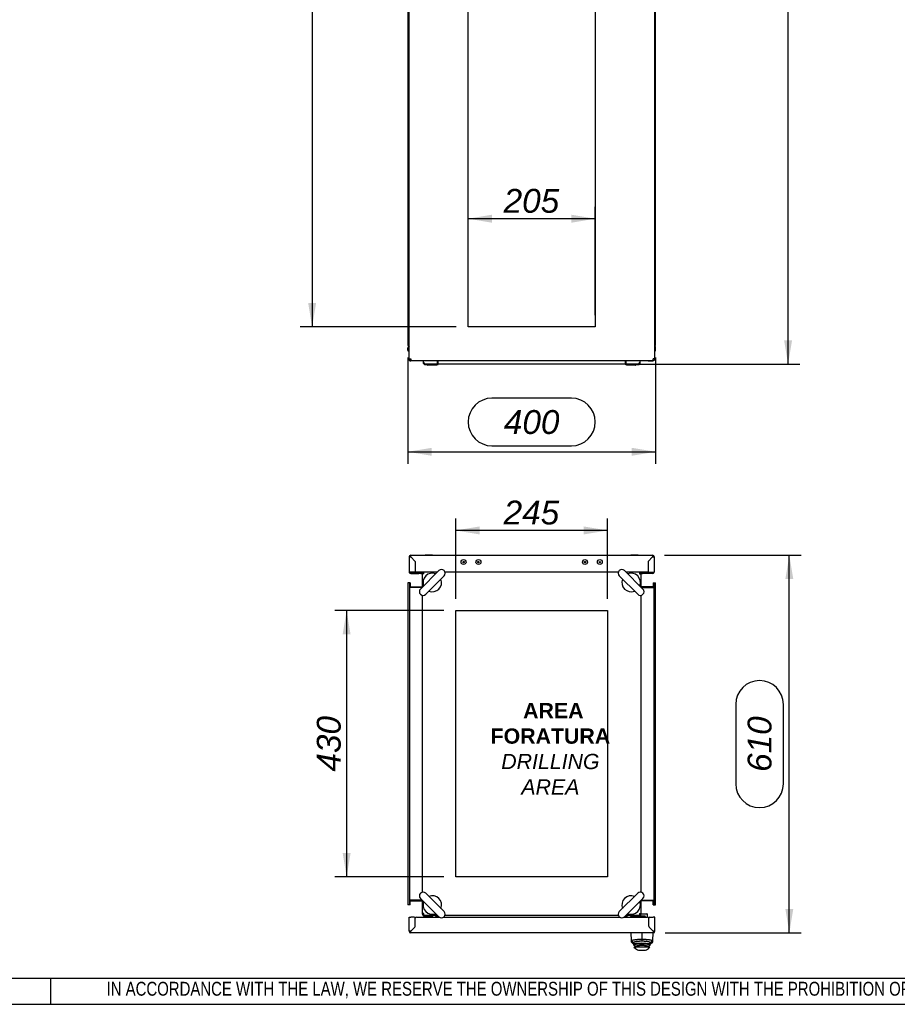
# Paper-space layout 'Layout1' of a CAD drawing. Extents: x 87 to 5769, y 148 to 4026.
# Tile 6 of 10: x 2935 to 4352, y 153 to 1744. Entities that reach past the tile are written whole.
import ezdxf
from ezdxf.lldxf.tags import DXFTag

# ---------------------------------------------------------------- set-up
doc = ezdxf.new("R2010")
doc.units = 0
doc.header["$LTSCALE"] = 14
doc.layers.get('0').update_dxf_attribs({"linetype": 'CONTINUOUS'})
for name, color, linetype in [('_TRANSLATION', 7, 'CONTINUOUS'), ('AE00100_03', 7, 'CONTINUOUS'), ('AE00198_03', 7, 'CONTINUOUS'), ('AE00219_03', 7, 'CONTINUOUS'), ('AE00715_01', 7, 'CONTINUOUS'), ('AE00992_10', 7, 'CONTINUOUS'), ('AE00992_31', 7, 'CONTINUOUS'), ('DEFAULT', 7, 'CONTINUOUS'), ('DV1__TRANSLATION', 7, 'CONTINUOUS'), ('DV4__TRANSLATION', 7, 'CONTINUOUS'), ('F0000000_08', 7, 'CONTINUOUS'), ('F0000000_12', 7, 'CONTINUOUS'), ('F0000000_13', 7, 'CONTINUOUS'), ('F0000001_24', 7, 'CONTINUOUS'), ('F0000002_97', 7, 'CONTINUOUS'), ('F0000002_98', 7, 'CONTINUOUS'), ('M0000000_06', 7, 'CONTINUOUS'), ('M0000000_29', 7, 'CONTINUOUS'), ('M0000000_37', 7, 'CONTINUOUS'), ('M0000000_39', 7, 'CONTINUOUS'), ('M0000001_25', 7, 'CONTINUOUS'), ('M0000001_64', 7, 'CONTINUOUS')]:
    doc.layers.add(name, color=color, linetype=linetype)
doc.styles.add('SEACAD_ARIAL', font='arial.ttf')
doc.styles.add('SEACAD_ARIALI', font='ariali.ttf')
tags = doc.linetypes.add('CENTER2', pattern=[28.575, 19.05, -3.175, 3.175, -3.175]).pattern_tags.tags
tags[10:11] = [DXFTag(74, 4), DXFTag(75, 0), DXFTag(340, '0'), DXFTag(46, 0.0), DXFTag(50, 0.0), DXFTag(44, 0.0), DXFTag(45, 0.0)]
tags[8:9] = [DXFTag(74, 4), DXFTag(75, 0), DXFTag(340, '0'), DXFTag(46, 0.0), DXFTag(50, 0.0), DXFTag(44, 0.0), DXFTag(45, 0.0)]
tags[6:7] = [DXFTag(74, 4), DXFTag(75, 0), DXFTag(340, '0'), DXFTag(46, 0.0), DXFTag(50, 0.0), DXFTag(44, 0.0), DXFTag(45, 0.0)]
tags[4:5] = [DXFTag(74, 4), DXFTag(75, 0), DXFTag(340, '0'), DXFTag(46, 0.0), DXFTag(50, 0.0), DXFTag(44, 0.0), DXFTag(45, 0.0)]
doc.dimstyles.new('ISO', dxfattribs={"dimtxt": 16.5, "dimasz": 16.5, "dimexe": 8.25, "dimexo": 8.25, "dimgap": 4.125, "dimtad": 1, "dimdec": 1, "dimtxsty": 'SEACAD_ARIAL', "dimblk1": '_SE_FILLED', "dimblk2": '_SE_FILLED', "dimsah": 1, "dimcen": 8.25, "dimazin": 3, "dimtfac": 0.7, "dimtdec": 3, "dimtmove": 0, "dimatfit": 3})

# ---------------------------------------------------------------- blocks, each defined once
blk = doc.blocks.new('DMBLK14')
at = {"layer": '_TRANSLATION', "linetype": 'CONTINUOUS'}
for points in [[(3401.1, 2889.1), (3413.9, 2889.1), (3407.5, 2927.6)], [(3401.1, 1286.1), (3407.5, 1247.6), (3413.9, 1286.1)]]:
    blk.add_hatch(color=7, dxfattribs=at).paths.add_polyline_path(points)
at = {"layer": '_TRANSLATION', "color": 7, "linetype": 'CONTINUOUS'}
for p, q in [((3640.3, 2927.6), (3388.2, 2927.6)), ((3407.5, 2927.6), (3407.5, 1247.6)), ((3640.3, 1247.6), (3388.2, 1247.6))]:
    blk.add_line(p, q, dxfattribs=at)
at = {"layer": '_TRANSLATION', "color": 7, "linetype": 'CONTINUOUS', "style": 'SEACAD_ARIALI'}
blk.add_text('1680', height=38.5, rotation=90, dxfattribs=at).set_placement((3397.8, 2027.7))
blk = doc.blocks.new('_SE_FILLED')
at = {"color": 0}
blk.add_line((0, 0), (-1, 0), dxfattribs=at)
blk.add_solid([(0, 0), (-1, -0.1665), (-1, 0.1665), (0, 0)], dxfattribs=at)
blk = doc.blocks.new('DMBLK15')
at = {"layer": '_TRANSLATION', "linetype": 'CONTINUOUS'}
for points in [[(3698, 1428.8), (3659.5, 1422.4), (3698, 1415.9)], [(3826, 1428.8), (3826, 1415.9), (3864.5, 1422.4)]]:
    blk.add_hatch(color=7, dxfattribs=at).paths.add_polyline_path(points)
at = {"layer": '_TRANSLATION', "color": 7, "linetype": 'CONTINUOUS'}
for p, q in [((3659.5, 1266.8), (3659.5, 1441.6)), ((3864.5, 1266.8), (3864.5, 1441.6)), ((3864.5, 1422.4), (3659.5, 1422.4))]:
    blk.add_line(p, q, dxfattribs=at)
at = {"layer": '_TRANSLATION', "color": 7, "linetype": 'CONTINUOUS', "style": 'SEACAD_ARIALI'}
blk.add_text('205', height=38.5, dxfattribs=at).set_placement((3716.7, 1432))
blk = doc.blocks.new('DMBLK16')
at = {"layer": '_TRANSLATION', "linetype": 'CONTINUOUS'}
for points in [[(3600.5, 1039.4), (3600.5, 1052.3), (3562, 1045.9)], [(3923.5, 1039.4), (3962, 1045.9), (3923.5, 1052.3)]]:
    blk.add_hatch(color=7, dxfattribs=at).paths.add_polyline_path(points)
at = {"layer": '_TRANSLATION', "color": 7, "linetype": 'CONTINUOUS'}
for p, q in [((3562, 1198.3), (3562, 1026.6)), ((3962, 1198.3), (3962, 1026.6)), ((3826.2, 1132.5), (3697.9, 1132.5)), ((3697.9, 1055.5), (3826.2, 1055.5)), ((3562, 1045.9), (3962, 1045.9))]:
    blk.add_line(p, q, dxfattribs=at)
for centre, start, end in [((3697.9, 1094), 90, 270), ((3826.2, 1094), 270, 90)]:
    blk.add_arc(centre, 38.5, start, end, dxfattribs=at)
at = {"layer": '_TRANSLATION', "color": 7, "linetype": 'CONTINUOUS', "style": 'SEACAD_ARIALI'}
blk.add_text('400', height=38.5, dxfattribs=at).set_placement((3717.1, 1074.7))
blk = doc.blocks.new('DMBLK17')
at = {"layer": '_TRANSLATION', "linetype": 'CONTINUOUS'}
for points in [[(4182.4, 2952.6), (4176, 2991.1), (4169.5, 2952.6)], [(4182.4, 1226.1), (4169.5, 1226.1), (4176, 1187.6)]]:
    blk.add_hatch(color=7, dxfattribs=at).paths.add_polyline_path(points)
at = {"layer": '_TRANSLATION', "color": 7, "linetype": 'CONTINUOUS'}
for p, q in [((3955.5, 2991.1), (4195.2, 2991.1)), ((4176, 1187.6), (4176, 2991.1)), ((4089.3, 2168.5), (4089.3, 2010.2)), ((4166.3, 2010.2), (4166.3, 2168.5)), ((3932.3, 1187.6), (4195.2, 1187.6))]:
    blk.add_line(p, q, dxfattribs=at)
for centre, start, end in [((4127.8, 2168.5), 0, 180), ((4127.8, 2010.2), 180, 0)]:
    blk.add_arc(centre, 38.5, start, end, dxfattribs=at)
at = {"layer": '_TRANSLATION', "color": 7, "linetype": 'CONTINUOUS', "style": 'SEACAD_ARIALI'}
blk.add_text('1800', height=38.5, rotation=90, dxfattribs=at).set_placement((4147.1, 2029.5))
blk = doc.blocks.new('DMBLK20')
at = {"layer": '_TRANSLATION', "linetype": 'CONTINUOUS'}
for points in [[(3678, 925.3), (3639.5, 918.8), (3678, 912.4)], [(3846, 925.3), (3846, 912.4), (3884.5, 918.8)]]:
    blk.add_hatch(color=7, dxfattribs=at).paths.add_polyline_path(points)
at = {"layer": '_TRANSLATION', "color": 7, "linetype": 'CONTINUOUS'}
for p, q in [((3639.5, 808.5), (3639.5, 938.1)), ((3884.5, 808.5), (3884.5, 938.1)), ((3884.5, 918.8), (3639.5, 918.8))]:
    blk.add_line(p, q, dxfattribs=at)
at = {"layer": '_TRANSLATION', "color": 7, "linetype": 'CONTINUOUS', "style": 'SEACAD_ARIALI'}
blk.add_text('245', height=38.5, dxfattribs=at).set_placement((3716.7, 928.5))
blk = doc.blocks.new('DMBLK21')
at = {"layer": '_TRANSLATION', "linetype": 'CONTINUOUS'}
for points in [[(3456.8, 750.8), (3469.6, 750.8), (3463.2, 789.3)], [(3456.8, 397.8), (3463.2, 359.3), (3469.6, 397.8)]]:
    blk.add_hatch(color=7, dxfattribs=at).paths.add_polyline_path(points)
at = {"layer": '_TRANSLATION', "color": 7, "linetype": 'CONTINUOUS'}
for p, q in [((3620.3, 789.3), (3444, 789.3)), ((3463.2, 789.3), (3463.2, 359.3)), ((3620.3, 359.3), (3444, 359.3))]:
    blk.add_line(p, q, dxfattribs=at)
at = {"layer": '_TRANSLATION', "color": 7, "linetype": 'CONTINUOUS', "style": 'SEACAD_ARIALI'}
blk.add_text('430', height=38.5, rotation=90, dxfattribs=at).set_placement((3453.6, 529.3))
blk = doc.blocks.new('DMBLK22')
at = {"layer": '_TRANSLATION', "linetype": 'CONTINUOUS'}
for points in [[(4184.4, 840.3), (4178, 878.8), (4171.6, 840.3)], [(4184.4, 307.3), (4171.6, 307.3), (4178, 268.8)]]:
    blk.add_hatch(color=7, dxfattribs=at).paths.add_polyline_path(points)
at = {"layer": '_TRANSLATION', "color": 7, "linetype": 'CONTINUOUS'}
for p, q in [((3976.5, 878.8), (4197.3, 878.8)), ((4178, 268.8), (4178, 878.8)), ((4091.4, 637.9), (4091.4, 509.6)), ((4168.4, 509.6), (4168.4, 637.9)), ((3977.5, 268.8), (4197.3, 268.8))]:
    blk.add_line(p, q, dxfattribs=at)
for centre, start, end in [((4129.9, 637.9), 0, 180), ((4129.9, 509.6), 180, 0)]:
    blk.add_arc(centre, 38.5, start, end, dxfattribs=at)
at = {"layer": '_TRANSLATION', "color": 7, "linetype": 'CONTINUOUS', "style": 'SEACAD_ARIALI'}
blk.add_text('610', height=38.5, rotation=90, dxfattribs=at).set_placement((4149.2, 528.8))

psp = doc.layouts.get("Layout1")

# ---------------------------------------------------------------- linework, layer by layer
at = {"color": 7, "linetype": 'CONTINUOUS'}
for p, q in [((2985.81, 153.36), (2985.81, 195.77)), ((87.28, 153.43), (5769.29, 153.43))]:
    psp.add_line(p, q, dxfattribs=at)
at = {"layer": 'AE00100_03', "color": 7, "linetype": 'CONTINUOUS'}
for centre, radius in [((3652.02, 867.77), 4), ((3652.02, 867.77), 1), ((3676.02, 867.77), 4), ((3676.02, 867.77), 1), ((3848.02, 867.77), 4), ((3848.02, 867.77), 1), ((3872.02, 867.77), 4), ((3872.02, 867.77), 1)]:
    psp.add_circle(centre, radius, dxfattribs=at)
at = {"layer": 'AE00198_03', "color": 7, "linetype": 'CONTINUOUS'}
for p, q in [((3590.77, 295.27), (3590.77, 294.57)), ((3590.77, 294.57), (3601.27, 294.57)), ((3601.27, 294.57), (3601.27, 295.27)), ((3922.77, 295.77), (3922.77, 295.07)), ((3922.77, 295.07), (3933.27, 295.07)), ((3933.27, 295.07), (3933.27, 295.77))]:
    psp.add_line(p, q, dxfattribs=at)
for centre, start, end in [((3596.7, 299.94), 222.17472, 225.14497), ((3595.34, 299.94), 314.85503, 317.82528), ((3928.7, 300.44), 222.17472, 230.4792), ((3927.34, 300.44), 309.5208, 317.82528)]:
    psp.add_arc(centre, 8, start, end, dxfattribs=at)
at = {"layer": 'AE00219_03', "color": 7, "linetype": 'CONTINUOUS'}
for p, q in [((3602.02, 878.97), (3590.02, 878.97)), ((3590.02, 878.97), (3590.02, 878.77)), ((3602.02, 878.77), (3602.02, 878.97)), ((3934.02, 878.97), (3922.02, 878.97)), ((3922.02, 878.97), (3922.02, 878.77)), ((3934.02, 878.77), (3934.02, 878.97))]:
    psp.add_line(p, q, dxfattribs=at)
at = {"layer": 'AE00715_01', "color": 7, "linetype": 'CONTINUOUS'}
for p, q in [((3612.13, 853.86), (3582.43, 824.16)), ((3590.92, 815.67), (3620.61, 845.37)), ((3903.43, 845.37), (3933.13, 815.67)), ((3941.61, 824.16), (3911.92, 853.86)), ((3582.43, 324.37), (3612.13, 294.67)), ((3620.61, 303.16), (3590.92, 332.86)), ((3933.13, 332.86), (3903.43, 303.16)), ((3911.92, 294.67), (3941.61, 324.37))]:
    psp.add_line(p, q, dxfattribs=at)
for centre, radius, start, end in [((3601.52, 834.77), 15, 68.96053, 201.03947), ((3616.37, 849.61), 6, 315, 135), ((3907.67, 849.61), 6, 45, 225), ((3922.52, 834.77), 15, 338.96053, 111.03947), ((3601.52, 834.77), 15, 248.57818, 21.42182), ((3922.52, 834.77), 15, 158.57818, 291.42182), ((3586.67, 819.92), 6, 135, 315), ((3937.37, 819.92), 6, 225, 45), ((3586.67, 328.61), 6, 45, 225), ((3937.37, 328.61), 6, 315, 135), ((3601.52, 313.77), 15, 158.96053, 291.03947), ((3601.52, 313.77), 15, 338.57818, 111.42182), ((3922.52, 313.77), 15, 68.57818, 201.42182), ((3922.52, 313.77), 15, 248.96053, 21.03947), ((3616.37, 298.92), 6, 225, 45), ((3907.67, 298.92), 6, 135, 315)]:
    psp.add_arc(centre, radius, start, end, dxfattribs=at)
at = {"layer": 'AE00992_10', "color": 7, "linetype": 'CONTINUOUS'}
for p, q in [((3954, 275.81), (3954, 275.77)), ((3956.54, 273.27), (3956.5, 273.27)), ((3957, 272.81), (3957, 272.77)), ((3922.95, 256.28), (3922.51, 268.77)), ((3923.04, 253.72), (3922.95, 256.28)), ((3926.52, 252.86), (3922.95, 256.28)), ((3940.01, 268.46), (3940.01, 258.59)), ((3940.03, 258.59), (3940.02, 255.21)), ((3957.08, 256.28), (3953.5, 252.86)), ((3957.08, 256.28), (3956.99, 253.72)), ((3957.51, 268.77), (3957.08, 256.28)), ((3926.5, 250.37), (3923.04, 253.72)), ((3923.04, 253.72), (3926.61, 250.27)), ((3926.59, 250.86), (3926.5, 250.85)), ((3926.5, 250.85), (3926.5, 250.37)), ((3927, 245.77), (3930.15, 245.77)), ((3927, 245.77), (3929.5, 243.27)), ((3927.15, 249.73), (3927.15, 251.04)), ((3927.15, 248.77), (3927.15, 249.73)), ((3930.15, 246.75), (3927.15, 249.73)), ((3930.15, 245.77), (3927.15, 248.77)), ((3930.15, 246.75), (3930.15, 245.77)), ((3949.85, 245.77), (3930.15, 245.77)), ((3936.12, 240.77), (3943.89, 240.77)), ((3952.85, 249.73), (3949.85, 246.75)), ((3952.85, 248.77), (3949.85, 245.77)), ((3949.85, 245.77), (3949.85, 246.75)), ((3949.85, 245.77), (3953, 245.77)), ((3950.5, 243.27), (3953, 245.77)), ((3952.85, 249.73), (3952.85, 251.03)), ((3952.85, 249.73), (3952.85, 248.77)), ((3953.41, 250.27), (3956.99, 253.72)), ((3953.5, 250.83), (3953.43, 250.85)), ((3956.99, 253.72), (3953.5, 250.35)), ((3953.5, 250.35), (3953.5, 250.83))]:
    psp.add_line(p, q, dxfattribs=at)
for centre, radius, start, end in [((4007.01, 254.63), 80.51, 181.26122, 182.68513), ((3939.97, 166.82), 85.1, 80.89714, 99.04735), ((3936.12, 250.77), 10, 228.59038, 270), ((3943.89, 250.77), 10, 270, 311.40962), ((3873.56, 254.61), 79.96, 357.30467, 358.74763)]:
    psp.add_arc(centre, radius, start, end, dxfattribs=at)
for points, knots in [([(3922.95, 256.28), (3922.96, 256.32), (3922.97, 256.41), (3923.11, 256.55), (3923.29, 256.66), (3923.5, 256.77), (3923.71, 256.85), (3923.9, 256.92), (3924.07, 256.98), (3924.6, 257.15), (3925.7, 257.41), (3927.73, 257.76), (3929.95, 258.04), (3932.34, 258.26), (3934.85, 258.43), (3937.43, 258.55), (3939.16, 258.58), (3940.01, 258.59)], [0, 0, 0, 0, 0.0503449, 0.0952226, 0.1346324, 0.1685736, 0.1970456, 0.2200478, 0.2375801, 0.2496419, 0.3832412, 0.499291, 0.6056762, 0.7088796, 0.8089585, 0.9059756, 1, 1, 1, 1]), ([(3940.02, 255.21), (3939.9, 255.21), (3939.66, 255.21), (3939.29, 255.2), (3938.93, 255.2), (3938.58, 255.19), (3938.22, 255.18), (3937.87, 255.17), (3937.52, 255.16), (3937.17, 255.14), (3936.82, 255.12), (3936.47, 255.1), (3936.13, 255.08), (3935.78, 255.06), (3935.44, 255.04), (3935.1, 255.01), (3934.05, 254.93), (3932.37, 254.75), (3930.32, 254.42), (3928.65, 254.05), (3927.72, 253.75), (3927.24, 253.54), (3927.01, 253.42), (3926.83, 253.31), (3926.69, 253.19), (3926.59, 253.08), (3926.53, 252.97), (3926.52, 252.9), (3926.52, 252.86)], [0, 0, 0, 0, 0.0166518, 0.0332398, 0.0497758, 0.0662722, 0.0827412, 0.0991951, 0.1156463, 0.132107, 0.1485898, 0.1651067, 0.1816702, 0.1982922, 0.2149848, 0.2317597, 0.2486287, 0.3728333, 0.4977496, 0.6226699, 0.7483171, 0.7845212, 0.8204698, 0.8562656, 0.8920125, 0.9278148, 0.9637764, 1, 1, 1, 1]), ([(3940.01, 258.59), (3940.44, 258.59), (3941.29, 258.58), (3942.58, 258.54), (3943.87, 258.49), (3945.15, 258.43), (3946.42, 258.35), (3947.66, 258.26), (3948.87, 258.15), (3950.03, 258.04), (3951.15, 257.91), (3952.6, 257.71), (3954.32, 257.41), (3955.7, 257.08), (3956.82, 256.68), (3956.97, 256.44), (3957.08, 256.28)], [0, 0, 0, 0, 0.0469004, 0.0944936, 0.1427887, 0.1917943, 0.2415189, 0.2919704, 0.3431565, 0.3950845, 0.4477615, 0.5011941, 0.6172109, 0.7507427, 0.831115, 1, 1, 1, 1]), ([(3953.5, 252.86), (3953.5, 252.88), (3953.5, 252.92), (3953.49, 252.97), (3953.46, 253.03), (3953.43, 253.08), (3953.39, 253.14), (3953.33, 253.19), (3953.27, 253.25), (3953.19, 253.31), (3953.1, 253.36), (3953.01, 253.42), (3952.9, 253.48), (3952.78, 253.54), (3952.66, 253.59), (3952.25, 253.77), (3951.38, 254.05), (3949.71, 254.42), (3947.67, 254.75), (3945.89, 254.93), (3944.64, 255.03), (3944.01, 255.08), (3943.36, 255.12), (3942.71, 255.15), (3942.05, 255.17), (3941.38, 255.19), (3940.7, 255.21), (3940.25, 255.21), (3940.02, 255.21)], [0, 0, 0, 0, 0.018185, 0.0362882, 0.0543221, 0.0722993, 0.0902327, 0.108135, 0.1260193, 0.1438984, 0.1617854, 0.1796932, 0.1976347, 0.2156229, 0.2336703, 0.2517897, 0.3772534, 0.5022399, 0.6269487, 0.7513108, 0.7826015, 0.8136744, 0.8446085, 0.8754839, 0.9063808, 0.9373797, 0.9685601, 1, 1, 1, 1]), ([(3927.15, 249.73), (3927.16, 249.76), (3927.18, 249.82), (3927.33, 249.94), (3927.62, 250.07), (3928.26, 250.27), (3929.33, 250.49), (3931.57, 250.82), (3935.04, 251.13), (3938.42, 251.23), (3941.58, 251.23), (3944.96, 251.13), (3948.44, 250.82), (3950.67, 250.49), (3951.83, 250.25), (3952.51, 250.02), (3952.81, 249.86), (3952.84, 249.77), (3952.85, 249.73)], [0, 0, 0, 0, 0.0251662, 0.0544463, 0.0878392, 0.125344, 0.1999132, 0.2504112, 0.3826858, 0.4997454, 0.5000215, 0.6174371, 0.7495303, 0.8006361, 0.8745732, 0.9250082, 0.9668194, 1, 1, 1, 1]), ([(3949.85, 246.75), (3949.84, 246.79), (3949.83, 246.86), (3949.68, 246.99), (3949.45, 247.12), (3949.01, 247.29), (3948.25, 247.51), (3947.02, 247.76), (3945.53, 247.98), (3943.25, 248.21), (3939.99, 248.33), (3936.74, 248.2), (3934.47, 247.98), (3932.97, 247.76), (3931.74, 247.51), (3930.84, 247.25), (3930.26, 246.99), (3930.19, 246.83), (3930.15, 246.75)], [0, 0, 0, 0, 0.031647, 0.0631155, 0.0947041, 0.126708, 0.1898082, 0.2523261, 0.3148104, 0.3770863, 0.5003308, 0.6234958, 0.6855831, 0.7480406, 0.8107844, 0.8736365, 0.9368125, 1, 1, 1, 1])]:
    psp.add_open_spline(points, degree=3, knots=knots, dxfattribs=at)
at = {"layer": 'AE00992_31', "color": 7, "linetype": 'CONTINUOUS'}
for p, q in [((3951.29, 293.27), (3950.7, 293.27)), ((3950.97, 288.97), (3951.02, 288.97)), ((3951.02, 288.77), (3950.97, 288.77)), ((3952.02, 277.79), (3952.02, 277.75)), ((3952.52, 277.29), (3952.52, 277.25)), ((3953.52, 276.25), (3953.52, 276.29))]:
    psp.add_line(p, q, dxfattribs=at)
at = {"layer": 'DEFAULT', "color": 7, "linetype": 'CONTINUOUS'}
psp.add_line((87.28, 195.83), (5769.29, 195.83), dxfattribs=at)
at = {"layer": 'DV1__TRANSLATION', "color": 7, "linetype": 'CENTER2'}
for p, q in [((3659.52, 1247.6), (3659.52, 2927.6)), ((3864.52, 2927.6), (3864.52, 1247.6)), ((3864.52, 1247.6), (3659.52, 1247.6))]:
    psp.add_line(p, q, dxfattribs=at)
at = {"layer": 'DV4__TRANSLATION', "color": 7, "linetype": 'CENTER2'}
for p, q in [((3639.52, 789.27), (3884.52, 789.27)), ((3639.52, 359.27), (3639.52, 789.27)), ((3884.52, 789.27), (3884.52, 359.27)), ((3884.52, 359.27), (3639.52, 359.27))]:
    psp.add_line(p, q, dxfattribs=at)
at = {"layer": 'F0000000_08', "color": 7, "linetype": 'CONTINUOUS'}
for p, q in [((3587.52, 296.27), (3587.52, 297.28)), ((3601.51, 295.27), (3588.52, 295.27)), ((3607.42, 295.79), (3606.85, 294.27)), ((3607.9, 297.07), (3607.42, 295.79))]:
    psp.add_line(p, q, dxfattribs=at)
for centre, radius, start, end in [((3588.52, 296.27), 1, 180, 270), ((3601.51, 294.27), 1, 69.63587, 90), ((3601.51, 294.27), 1, 0, 69.63587), ((3606.02, 297.77), 2, 339.52255, 345.52249)]:
    psp.add_arc(centre, radius, start, end, dxfattribs=at)
at = {"layer": 'F0000000_12', "color": 7, "linetype": 'CONTINUOUS'}
psp.add_line((3573.96, 292.77), (3574.14, 292.77), dxfattribs=at)
at = {"layer": 'F0000000_13', "color": 7, "linetype": 'CONTINUOUS'}
psp.add_line((3574.07, 291.99), (3574.02, 291.98), dxfattribs=at)
at = {"layer": 'F0000001_24', "color": 7, "linetype": 'CONTINUOUS'}
for p, q in [((3921.52, 296.27), (3921.52, 297.27)), ((3924.52, 295.77), (3922.02, 295.77)), ((3936.01, 295.77), (3924.52, 295.77)), ((3933.52, 294.77), (3933.52, 294.27)), ((3936.42, 295.77), (3936.01, 295.77)), ((3942.32, 295.77), (3936.42, 295.77)), ((3939, 299.77), (3942.32, 299.77)), ((3942.32, 299.77), (3943.53, 299.77)), ((3943.53, 295.77), (3942.32, 295.77)), ((3943.53, 299.77), (3948.02, 299.77)), ((3944.52, 295.77), (3943.53, 295.77)), ((3945.52, 294.63), (3945.52, 294.77)), ((3945.52, 294.27), (3945.52, 294.63)), ((3948.52, 299.27), (3948.52, 294.63)), ((3948.72, 297.76), (3948.52, 297.76)), ((3948.72, 297.21), (3948.52, 297.21)), ((3948.75, 297.2), (3948.52, 297.2)), ((3948.52, 294.63), (3948.52, 294.27)), ((3948.72, 297.76), (3948.72, 297.52)), ((3948.72, 297.2), (3948.72, 294.36))]:
    psp.add_line(p, q, dxfattribs=at)
for centre, radius, start, end in [((3922.02, 296.27), 0.5, 180, 270), ((3934.52, 294.77), 1, 90, 180), ((3944.52, 294.77), 1, 0, 90), ((3948.02, 299.27), 0.5, 0, 90)]:
    psp.add_arc(centre, radius, start, end, dxfattribs=at)
at = {"layer": 'F0000002_97', "color": 7, "linetype": 'CONTINUOUS'}
for p, q in [((3564.02, 1195.9), (3564.02, 1195.4)), ((3564.34, 1194.1), (3564.72, 1194.1)), ((3564.71, 1194.1), (3564.34, 1194.1)), ((3566.82, 1192.6), (3566.82, 1193.1)), ((3574.02, 1192.6), (3574.02, 1193.1)), ((3574.04, 1192.6), (3574.04, 1193.1)), ((3574.07, 1193.1), (3574.07, 1192.6)), ((3949.97, 1193.1), (3949.97, 1192.6)), ((3950, 1192.6), (3950, 1193.1)), ((3950.02, 1192.6), (3950.02, 1193.1)), ((3957.22, 1192.6), (3957.22, 1193.1)), ((3574.02, 1192.6), (3566.82, 1192.6)), ((3574.04, 1192.6), (3574.02, 1192.6)), ((3574.07, 1192.6), (3574.04, 1192.6)), ((3586.77, 1192.6), (3574.07, 1192.6)), ((3949.97, 1192.6), (3937.27, 1192.6)), ((3949.97, 1192.6), (3950, 1192.6)), ((3950, 1192.6), (3950.02, 1192.6)), ((3950.02, 1192.6), (3957.22, 1192.6)), ((3564.02, 875.97), (3564.02, 852.07)), ((3566.82, 878.77), (3957.22, 878.77)), ((3566.84, 875.97), (3566.82, 875.95)), ((3566.82, 875.95), (3566.84, 875.97)), ((3566.82, 875.95), (3574.02, 868.75)), ((3574.04, 868.77), (3566.84, 875.97)), ((3950, 868.77), (3957.2, 875.97)), ((3957.22, 875.95), (3950.02, 868.75)), ((3957.2, 875.97), (3957.22, 875.95)), ((3957.22, 875.95), (3957.2, 875.97)), ((3960.02, 875.97), (3960.02, 852.07)), ((3574.02, 868.75), (3574.02, 851.27)), ((3574.07, 868.77), (3574.04, 868.77)), ((3574.07, 868.77), (3574.07, 851.27)), ((3949.97, 868.77), (3950, 868.77)), ((3949.97, 868.77), (3949.97, 851.27)), ((3950.02, 868.75), (3950.02, 851.27)), ((3566.82, 851.27), (3564.14, 851.27)), ((3564.34, 850.77), (3566.82, 850.77)), ((3566.75, 850.77), (3566.82, 850.77)), ((3574.02, 851.27), (3566.82, 851.27)), ((3566.82, 850.77), (3566.82, 850.77)), ((3566.82, 850.77), (3580.02, 850.77)), ((3566.82, 849.27), (3580.02, 849.27)), ((3574.02, 851.27), (3574.02, 850.77)), ((3609.54, 851.27), (3574.07, 851.27)), ((3574.07, 851.27), (3574.07, 850.77)), ((3580.02, 850.77), (3583.02, 850.77)), ((3583.02, 849.27), (3580.02, 849.27)), ((3583.02, 850.77), (3586.32, 850.77)), ((3583.02, 850.77), (3583.02, 849.27)), ((3583.02, 849.27), (3585.18, 849.27)), ((3901.91, 851.27), (3622.14, 851.27)), ((3949.97, 851.27), (3914.51, 851.27)), ((3937.72, 850.77), (3941.02, 850.77)), ((3938.86, 849.27), (3941.02, 849.27)), ((3941.02, 850.77), (3944.02, 850.77)), ((3941.02, 849.27), (3941.02, 850.77)), ((3944.02, 849.27), (3941.02, 849.27)), ((3957.22, 850.77), (3944.02, 850.77)), ((3957.22, 849.27), (3944.02, 849.27)), ((3949.97, 851.27), (3949.97, 850.77)), ((3950.02, 851.27), (3957.22, 851.27)), ((3950.02, 851.27), (3950.02, 850.77)), ((3957.22, 851.27), (3959.91, 851.27)), ((3959.7, 850.77), (3957.22, 850.77)), ((3957.29, 850.77), (3957.22, 850.77)), ((3957.22, 850.77), (3957.22, 850.77))]:
    psp.add_line(p, q, dxfattribs=at)
for centre, radius, start, end in [((3566.82, 1195.4), 2.8, 180, 207.664), ((3566.82, 1195.4), 2.8, 207.664, 270), ((3957.22, 1195.4), 2.8, 270, 308.17589), ((3566.82, 875.97), 2.8, 90, 180), ((3566.67, 1049.94), 174, 269.12972, 270.05178), ((3412.77, 876.27), 154.07, 359.8886, 0.9299), ((4131.2, 876.12), 174, 179.12972, 180.05178), ((3957.22, 875.97), 2.8, 0, 90), ((3957.52, 1030.02), 154.07, 269.8886, 270.9299), ((3566.82, 852.07), 2.8, 180, 207.664), ((3566.82, 852.07), 2.8, 207.664, 270), ((3566.82, 852.07), 1.3, 217.86813, 270), ((3957.22, 852.07), 1.3, 270, 322.13187), ((3957.22, 852.07), 2.8, 270, 332.336), ((3957.22, 852.07), 2.8, 332.336, 0)]:
    psp.add_arc(centre, radius, start, end, dxfattribs=at)
for centre, major_axis, start_param, end_param in [((3566.82, 1195.4), (2.8, 0), 3.1415927, 3.6244206), ((3566.82, 852.07), (2.8, 0), 3.1415927, 3.4310573), ((3566.82, 852.07), (1.3, 0), 3.8037148, 4.712389), ((3957.22, 852.07), (-1.3, 0), 1.5707963, 2.4794705), ((3957.22, 852.07), (-2.8, 0), 2.8521281, 3.1415927)]:
    psp.add_ellipse(centre, major_axis=major_axis, ratio=0.9984615, start_param=start_param, end_param=end_param, dxfattribs=at)
at = {"layer": 'F0000002_98', "color": 7, "linetype": 'CONTINUOUS'}
for p, q in [((3564.02, 1195.9), (3564.02, 2979.3)), ((3961.02, 1195.9), (3961.02, 2979.3)), ((3564.02, 1195.9), (3566.82, 1195.9)), ((3566.84, 1193.1), (3566.82, 1193.1)), ((3566.84, 1193.1), (3958.2, 1193.1)), ((3958.2, 1193.1), (3958.22, 1193.1)), ((3961.02, 1195.9), (3958.22, 1195.9)), ((3564.02, 271.57), (3564.02, 294.27)), ((3564.02, 294.27), (3566.82, 294.27)), ((3572.02, 294.27), (3566.82, 294.27)), ((3574.02, 279.61), (3574.02, 292.27)), ((3574.07, 279.62), (3574.07, 292.27)), ((3576.07, 294.27), (3612.58, 294.27)), ((3620.16, 294.27), (3903.88, 294.27)), ((3911.46, 294.27), (3948.97, 294.27)), ((3950.97, 279.62), (3950.97, 292.27)), ((3951.02, 279.61), (3951.02, 292.27)), ((3953.02, 294.27), (3958.22, 294.27)), ((3961.02, 294.27), (3958.22, 294.27)), ((3961.02, 271.57), (3961.02, 294.27)), ((3566.82, 271.59), (3573.44, 278.2)), ((3566.84, 271.57), (3566.82, 271.59)), ((3573.49, 278.21), (3566.84, 271.57)), ((3951.56, 278.21), (3958.2, 271.57)), ((3958.22, 271.59), (3951.61, 278.2)), ((3958.2, 271.57), (3958.22, 271.59)), ((3958.22, 268.77), (3566.82, 268.77))]:
    psp.add_line(p, q, dxfattribs=at)
for centre, radius, start, end in [((3566.82, 1195.9), 2.8, 180, 270), ((3720.94, 1195.6), 154.11, 179.88874, 180.92976), ((3784.23, 1195.74), 174, 359.12972, 0.05178), ((3958.22, 1195.9), 2.8, 270, 360), ((3572.02, 292.27), 2, 0, 90), ((3576.07, 292.27), 2, 90, 180), ((3948.97, 292.27), 2, 0, 90), ((3953.02, 292.27), 2, 90, 180), ((3566.52, 117.51), 154.07, 89.8886, 90.9299), ((3566.82, 271.57), 2.8, 180, 270), ((3392.85, 271.41), 174, 359.12972, 0.05178), ((3572.02, 279.61), 2, 315, 0), ((3572.07, 279.62), 2, 315, 0), ((3952.97, 279.62), 2, 180, 225), ((3953.02, 279.61), 2, 180, 225), ((4112.32, 271.27), 154.11, 179.88874, 180.92976), ((3958.38, 97.59), 174, 89.12972, 90.05178), ((3958.22, 271.57), 2.8, 270, 0)]:
    psp.add_arc(centre, radius, start, end, dxfattribs=at)
at = {"layer": 'M0000000_06', "color": 7, "linetype": 'CONTINUOUS'}
for p, q in [((3586.77, 1193.1), (3586.77, 1190.1)), ((3587.52, 1190.1), (3587.52, 1193.1)), ((3610.02, 1190.1), (3610.02, 1193.1)), ((3611.02, 1190.1), (3611.02, 1193.1)), ((3913.02, 1193.1), (3913.02, 1190.1)), ((3914.02, 1193.1), (3914.02, 1190.1)), ((3936.52, 1193.1), (3936.52, 1190.1)), ((3937.27, 1190.1), (3937.27, 1193.1)), ((3610.02, 1187.6), (3590.02, 1187.6)), ((3590.02, 1186.85), (3594.02, 1186.85)), ((3594.02, 1185.85), (3594.02, 1187.6)), ((3596.02, 1185.6), (3594.27, 1185.6)), ((3607.02, 1185.6), (3596.02, 1185.6)), ((3608.77, 1185.6), (3607.02, 1185.6)), ((3609.02, 1185.85), (3609.02, 1187.6)), ((3609.02, 1186.85), (3610.02, 1186.85)), ((3610.02, 1186.85), (3610.02, 1190.1)), ((3610.02, 1186.85), (3611.02, 1186.85)), ((3611.02, 1186.85), (3611.02, 1190.1)), ((3913.02, 1190.1), (3913.02, 1186.85)), ((3914.02, 1186.85), (3913.02, 1186.85)), ((3914.02, 1190.1), (3914.02, 1186.85)), ((3934.02, 1187.6), (3914.02, 1187.6)), ((3914.02, 1186.85), (3915.02, 1186.85)), ((3915.02, 1185.85), (3915.02, 1187.6)), ((3917.02, 1185.6), (3915.27, 1185.6)), ((3928.02, 1185.6), (3917.02, 1185.6)), ((3929.77, 1185.6), (3928.02, 1185.6)), ((3930.02, 1185.85), (3930.02, 1187.6)), ((3930.02, 1186.85), (3934.02, 1186.85))]:
    psp.add_line(p, q, dxfattribs=at)
for centre, radius, start, end in [((3590.02, 1190.1), 3.25, 180, 270), ((3590.02, 1190.1), 2.5, 180, 270), ((3594.27, 1185.85), 0.25, 180, 270), ((3608.77, 1185.85), 0.25, 270, 0), ((3915.27, 1185.85), 0.25, 180, 270), ((3929.77, 1185.85), 0.25, 270, 0), ((3934.02, 1190.1), 2.5, 270, 0), ((3934.02, 1190.1), 3.25, 270, 0)]:
    psp.add_arc(centre, radius, start, end, dxfattribs=at)
at = {"layer": 'M0000000_29', "color": 7, "linetype": 'CONTINUOUS'}
for p, q in [((3562.02, 2957.6), (3562.02, 1217.6)), ((3962.02, 1217.6), (3962.02, 2957.6)), ((3564.02, 1217.6), (3562.02, 1217.6)), ((3961.02, 1217.6), (3962.02, 1217.6)), ((3608.52, 851.27), (3608.52, 851.27)), ((3915.52, 851.27), (3915.52, 851.27)), ((3565.82, 827.77), (3585.02, 827.77)), ((3958.22, 827.77), (3939.02, 827.77)), ((3565.82, 320.77), (3585.02, 320.77)), ((3958.22, 320.77), (3939.02, 320.77)), ((3608.52, 297.27), (3608.52, 294.27)), ((3915.52, 297.27), (3915.52, 294.27))]:
    psp.add_line(p, q, dxfattribs=at)
at = {"layer": 'M0000000_37', "color": 7, "linetype": 'CONTINUOUS'}
for p, q in [((3591.4, 851.27), (3591.4, 851.27)), ((3593.71, 851.27), (3593.71, 851.27)), ((3598.33, 851.27), (3598.33, 851.27)), ((3600.64, 851.27), (3600.64, 851.27)), ((3923.4, 851.27), (3923.4, 851.27)), ((3925.71, 851.27), (3925.71, 851.27)), ((3930.33, 851.27), (3930.33, 851.27)), ((3932.64, 851.27), (3932.64, 851.27))]:
    psp.add_line(p, q, dxfattribs=at)
at = {"layer": 'M0000000_39', "color": 7, "linetype": 'CONTINUOUS'}
for p, q in [((3562.02, 1209.85), (3562.02, 1213.9)), ((3563.22, 1213.9), (3563.22, 1209.85)), ((3563.32, 1209.85), (3563.32, 1213.8)), ((3962.02, 1209.85), (3962.02, 1213.9)), ((3562.02, 834.27), (3562.02, 314.27)), ((3564.52, 834.27), (3562.02, 834.27)), ((3564.52, 834.27), (3564.52, 314.27)), ((3565.82, 834.27), (3564.52, 834.27)), ((3565.82, 834.27), (3565.82, 826.77)), ((3958.22, 834.27), (3958.22, 826.77)), ((3958.22, 834.27), (3959.52, 834.27)), ((3959.52, 314.27), (3959.52, 834.27)), ((3959.52, 834.27), (3962.02, 834.27)), ((3962.02, 314.27), (3962.02, 834.27)), ((3585.02, 826.77), (3565.82, 826.77)), ((3939.02, 826.77), (3958.22, 826.77)), ((3565.82, 314.27), (3565.82, 321.77)), ((3585.02, 321.77), (3565.82, 321.77)), ((3939.02, 321.77), (3958.22, 321.77)), ((3958.22, 314.27), (3958.22, 321.77)), ((3564.52, 314.27), (3562.02, 314.27)), ((3565.82, 314.27), (3564.52, 314.27)), ((3958.22, 314.27), (3959.52, 314.27)), ((3959.52, 314.27), (3962.02, 314.27))]:
    psp.add_line(p, q, dxfattribs=at)
for centre, radius, start, end in [((3565.72, 1213.9), 3.7, 117.35223, 180), ((3563.27, 1209.85), 1.25, 180, 306.8699), ((3565.72, 1213.9), 2.5, 132.84364, 180), ((3563.27, 1209.85), 0.05, 180, 0), ((3565.82, 1213.8), 2.5, 136.05448, 180), ((3958.32, 1213.9), 3.7, 0, 43.13626), ((3960.77, 1209.85), 1.25, 281.53696, 0)]:
    psp.add_arc(centre, radius, start, end, dxfattribs=at)
at = {"layer": 'M0000001_25', "color": 7, "linetype": 'CONTINUOUS'}
for p, q in [((3913.02, 1187.6), (3611.02, 1187.6)), ((3609.52, 851.27), (3609.52, 851.27)), ((3914.52, 851.27), (3914.52, 851.27)), ((3609.52, 294.27), (3609.52, 297.27)), ((3914.52, 294.27), (3914.52, 297.27))]:
    psp.add_line(p, q, dxfattribs=at)
at = {"layer": 'M0000001_64', "color": 7, "linetype": 'CONTINUOUS'}
for p, q in [((3585.02, 848.47), (3585.02, 826.75)), ((3585.05, 848.83), (3585.03, 848.42)), ((3587.82, 848.47), (3587.82, 851.27)), ((3609.54, 851.27), (3587.82, 851.27)), ((3901.91, 851.27), (3622.14, 851.27)), ((3936.22, 851.27), (3914.51, 851.27)), ((3936.54, 851.25), (3936.18, 851.26)), ((3936.22, 851.27), (3936.22, 848.47)), ((3939.02, 826.75), (3939.02, 848.47)), ((3585.02, 814.15), (3585.02, 334.38)), ((3939.02, 334.38), (3939.02, 814.15)), ((3585.02, 321.78), (3585.02, 300.06)), ((3939.02, 300.06), (3939.02, 321.78)), ((3587.5, 297.29), (3587.86, 297.27)), ((3587.82, 297.27), (3587.82, 300.07)), ((3587.82, 297.27), (3609.54, 297.27)), ((3622.14, 297.27), (3901.91, 297.27)), ((3914.51, 297.27), (3936.22, 297.27)), ((3936.22, 300.07), (3936.22, 297.27)), ((3939, 299.7), (3939.02, 300.11))]:
    psp.add_line(p, q, dxfattribs=at)
for centre, radius, start, end in [((3587.82, 848.47), 2.8, 99.25924, 172.52622), ((3587.81, 848.17), 3.09, 88.78516, 98.10103), ((3936.22, 848.47), 2.8, 0, 83.51919), ((3587.82, 300.07), 2.8, 180, 263.51919), ((3936.24, 300.36), 3.09, 268.78501, 278.10143), ((3936.22, 300.07), 2.8, 279.25944, 352.526)]:
    psp.add_arc(centre, radius, start, end, dxfattribs=at)
for points, knots in [([(3587.82, 848.47), (3587.46, 848.47), (3587.09, 848.47), (3586.41, 848.47), (3586.1, 848.47), (3585.58, 848.47), (3585.38, 848.47), (3585.1, 848.47), (3585.02, 848.47), (3585.02, 848.47)], [0, 0, 0, 0, 0.25, 0.25, 0.5, 0.5, 0.75, 0.75, 1, 1, 1, 1]), ([(3936.22, 848.47), (3936.25, 848.47), (3936.29, 848.47), (3936.38, 848.47), (3936.5, 848.47), (3936.63, 848.47), (3936.81, 848.47), (3937.04, 848.47), (3937.3, 848.47), (3937.54, 848.47), (3937.78, 848.47), (3938, 848.47), (3938.21, 848.47), (3938.39, 848.47), (3938.55, 848.47), (3938.7, 848.47), (3938.81, 848.47), (3938.91, 848.47), (3938.96, 848.47), (3938.99, 848.47), (3939.01, 848.47), (3939.02, 848.47), (3939.02, 848.47), (3939.02, 848.47), (3939.02, 848.47)], [0, 0, 0, 0, 0.0156323, 0.0312635, 0.0625219, 0.0937791, 0.1250356, 0.187528, 0.25002, 0.3125143, 0.3750101, 0.4375058, 0.4999997, 0.5624941, 0.6249899, 0.6874856, 0.7499797, 0.812472, 0.8749644, 0.9062209, 0.9374781, 0.9687364, 0.9843677, 1, 1, 1, 1]), ([(3587.82, 300.07), (3587.8, 300.07), (3587.75, 300.07), (3587.66, 300.07), (3587.55, 300.07), (3587.41, 300.07), (3587.23, 300.07), (3587.01, 300.07), (3586.75, 300.07), (3586.5, 300.07), (3586.26, 300.06), (3586.04, 300.06), (3585.84, 300.06), (3585.66, 300.06), (3585.49, 300.06), (3585.35, 300.06), (3585.23, 300.06), (3585.14, 300.06), (3585.08, 300.06), (3585.05, 300.06), (3585.04, 300.06), (3585.03, 300.06), (3585.02, 300.06), (3585.02, 300.06), (3585.02, 300.06)], [0, 0, 0, 0, 0.0156323, 0.0312635, 0.0625219, 0.0937791, 0.1250356, 0.187528, 0.25002, 0.3125143, 0.3750101, 0.4375058, 0.4999997, 0.5624941, 0.6249899, 0.6874856, 0.7499797, 0.812472, 0.8749644, 0.9062209, 0.9374781, 0.9687364, 0.9843677, 1, 1, 1, 1]), ([(3936.22, 300.07), (3936.59, 300.07), (3936.96, 300.07), (3937.63, 300.07), (3937.94, 300.06), (3938.46, 300.06), (3938.67, 300.06), (3938.95, 300.06), (3939.02, 300.06), (3939.02, 300.06)], [0, 0, 0, 0, 0.25, 0.25, 0.5, 0.5, 0.75, 0.75, 1, 1, 1, 1])]:
    psp.add_open_spline(points, degree=3, knots=knots, dxfattribs=at)

# ---------------------------------------------------------------- texts
at = {"insert": (3075.63, 163.13), "char_height": 22.4, "width": 2547.94, "attachment_point": 7}
psp.add_mtext('{\\fArial Narrow|b0||i0||c0|p34;\\C7;\\H22.40000013;\\W0.94;IN ACCORDANCE WITH THE LAW, WE RESERVE THE OWNERSHIP OF THIS DESIGN WITH THE PROHIBITION OF REPRODUCING IT AND MAKING IT KNOWN TO THIRD PARTIES WITHOUT OUR AUTHORIZATION}', dxfattribs=at)
at = {"layer": '_TRANSLATION', "insert": (3792.2, 566.14), "char_height": 24.64, "width": 200.1974, "attachment_point": 5}
psp.add_mtext('{\\fArial|b0||i0||c0|p34;\\C7;\\H24.64000015;\\W1.; }{\\fArial|b1||i0||c0|p34;\\C7;\\H24.64000015;\\W1.;AREA \\P}{\\fArial|b1||i0||c0|p34;\\C7;\\H24.64000015;\\W1.;FORATURA \\P}{\\fArial|b0||i1||c0|p34;\\C7;\\H24.64000015;\\W1.;DRILLING \\P}{\\fArial|b0||i1||c0|p34;\\C7;\\H24.64000015;\\W1.;AREA}', dxfattribs=at)

# ---------------------------------------------------------------- dimensions: what is measured, and where the dimension line sits
at = {"layer": '_TRANSLATION', "color": 7, "linetype": 'CONTINUOUS'}
for base, p1, p2, angle, override, picture, middle, dimtype in [((4175.95276327, 2991.09824171), (3913.02289747, 1187.59824171), (3936.22289747, 2991.09824171), 90, {"dimtxt": 38.5, "dimasz": 38.5, "dimexe": 19.25, "dimexo": 19.25, "dimgap": 9.625, "dimdec": 0, "dimrnd": 10, "dimcen": 19.25, "dimtdec": 4}, 'DMBLK17', (4175.95276327, 2089.34827525), 160), ((3407.47, 2927.6), (3659.52, 2927.6), (3659.52, 1247.6), 270, {"dimtxt": 38.5, "dimasz": 38.5, "dimexe": 19.25, "dimexo": 19.25, "dimgap": 9.625, "dimcen": 19.25}, 'DMBLK14', (3407.47, 2087.6), 161), ((3562.02, 1045.85), (3562.02, 1217.6), (3962.02, 1217.6), 0, {"dimtxt": 38.5, "dimasz": 38.5, "dimexe": 19.25, "dimexo": 19.25, "dimgap": 9.625, "dimcen": 19.25}, 'DMBLK16', (3762.02, 1045.85), 161), ((4178.03, 268.77), (3958.22, 268.77), (3957.22, 878.77), 90.09393, {"dimtxt": 38.5, "dimasz": 38.5, "dimexe": 19.25, "dimexo": 19.25, "dimgap": 9.625, "dimcen": 19.25}, 'DMBLK22', (4178.03, 573.77), 161), ((3463.23, 789.27), (3639.52, 789.27), (3639.52, 359.27), 270, {"dimtxt": 38.5, "dimasz": 38.5, "dimexe": 19.25, "dimexo": 19.25, "dimgap": 9.625, "dimcen": 19.25}, 'DMBLK21', (3463.23, 574.27), 161)]:
    dim = psp.add_linear_dim(base=base, p1=p1, p2=p2, angle=angle, text='\\A1;<>', dimstyle='ISO', override=override, dxfattribs=at)
    dim.commit()
    dim.dimension.update_dxf_attribs({"geometry": picture, "text_midpoint": middle, "dimtype": dimtype})
for base, p1, p2, picture, middle in [((3659.52, 1422.36), (3864.52, 1247.6), (3659.52, 1247.6), 'DMBLK15', (3762.02, 1422.36)), ((3639.52, 918.85), (3884.52, 789.27), (3639.52, 789.27), 'DMBLK20', (3762.02, 918.85))]:
    dim = psp.add_linear_dim(base=base, p1=p1, p2=p2, text='\\A1;<>', dimstyle='ISO', override={"dimtxt": 38.5, "dimasz": 38.5, "dimexe": 19.25, "dimexo": 19.25, "dimgap": 9.625, "dimcen": 19.25}, dxfattribs=at)
    dim.commit()
    dim.dimension.update_dxf_attribs({"geometry": picture, "text_midpoint": middle, "dimtype": 160})

doc.saveas('drawing.dxf')
